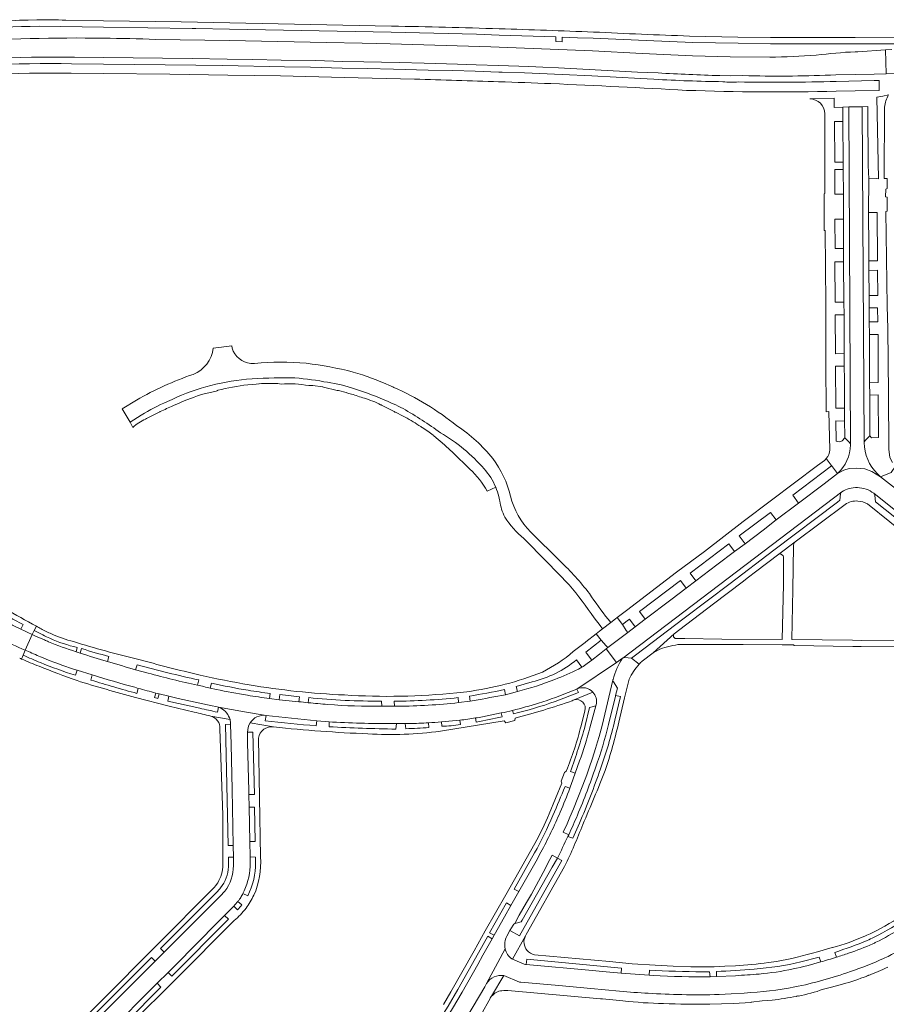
# Model space of a CAD drawing. Extents: x 148869 to 161638, y 453607 to 469810.
# Tile 140 of 256: x 153427 to 153705, y 462414 to 462729. Entities that reach past the tile are written whole.
import ezdxf

# ---------------------------------------------------------------- set-up
doc = ezdxf.new("R2010")
doc.units = 0
doc.layers.add('B-RO-VH-VERHARDING_ASFALT-GV', color=251, linetype='CONTINUOUS', lineweight=18)
doc.layers.add('B-RO-VH-VERHARDING_GRASBETONSTEEN-GV', color=251, linetype='CONTINUOUS', lineweight=18)

msp = doc.modelspace()

# ---------------------------------------------------------------- linework, layer by layer
at = {"layer": 'B-RO-VH-VERHARDING_ASFALT-GV'}
for points in [[(153432.79, 462729.47, 0.019486), (153388.6, 462726.47)], [(153442.04, 462729.34, 0.01373), (153432.79, 462729.47)], [(153388.97, 462724.51, -0.021159), (153433.49, 462727.42)], [(153580.88, 462726.58, 0.002524), (153546.41, 462727.44)], [(153611.05, 462725.54, 0.002254), (153580.88, 462726.58)], [(153454.15, 462723.58, 0.018096), (153407.12, 462722.44)], [(153470.89, 462723.17, 0.006392), (153454.15, 462723.58)], [(153641.82, 462724.24, -0.004063), (153611.05, 462725.54)], [(153390.13, 462714.82, -0.031295), (153444.83, 462717.49)], [(153682.4, 462718.13, -0.015159), (153667.5, 462717.5)], [(153694.9, 462719.21, 0.020732), (153682.4, 462718.13)], [(153443.89, 462715.4, 0.030702), (153390.37, 462712.85)], [(153390.45, 462709.77, -0.030847), (153443.75, 462712.35)], [(153553.77, 462710.47, -0.001264), (153580.67, 462709.62)], [(153652.49, 462709.63, -0.010341), (153630.35, 462710.42)], [(153631.73, 462712.44, 0.007668), (153651.55, 462711.6)], [(153660.81, 462711.55, 0.017993), (153688.71, 462711.85)], [(153580.67, 462709.62, -0.000777), (153597.42, 462709.03)], [(153597.42, 462709.03, -0.003179), (153640.83, 462706.87)], [(153657.47, 462709.56, -0.049458), (153652.49, 462709.63)], [(153688.77, 462709.72, -0.01099), (153657.47, 462709.56)], [(153640.83, 462706.87, 0.01524), (153688.79, 462706.6)], [(153680.36, 462704.11, -0.412708), (153685.12, 462699.39)], [(153704.24, 462701.5, -0.093873), (153705.57, 462705.45)], [(153489.3, 462624.31, -0.270223), (153482.86, 462615.96)], [(153501.28, 462619.47, -0.301334), (153495.32, 462624.33)], [(153519.07, 462619.49, 0.047633), (153502.53, 462619.47)], [(153534.12, 462616.7, 0.031765), (153519.07, 462619.49)], [(153482.86, 462615.96, 0.048317), (153464.73, 462607.72)], [(153545.76, 462612.39, 0.033965), (153534.12, 462616.7)], [(153474.58, 462607.23, -0.092136), (153499.98, 462614.38)], [(153499.98, 462614.38, -0.019542), (153514.1, 462614.86)], [(153514.1, 462614.86, -0.039824), (153524.7, 462613.58)], [(153524.7, 462613.58, -0.050417), (153533.58, 462611.61)], [(153533.58, 462611.61, -0.024884), (153543.74, 462607.93)], [(153547.08, 462611.79, 0.004614), (153545.76, 462612.39)], [(153567.33, 462599.5, 0.0649), (153547.08, 462611.79)], [(153466.23, 462602.89, -0.035519), (153474.58, 462607.23)], [(153543.74, 462607.93, -0.016172), (153550.1, 462605.01)], [(153550.1, 462605.01, -0.022133), (153562.07, 462597.28)], [(153562.07, 462597.28, -0.083357), (153576.01, 462585.68)], [(153578.77, 462589, 0.078957), (153567.33, 462599.5)], [(153690.68, 462594.72, -0.302607), (153688.73, 462594.61)], [(153693.37, 462593.52, 0.172076), (153693.09, 462594.12)], [(153693.09, 462594.12, -0.172076), (153693.37, 462593.52)], [(153697.79, 462594.11, -0.195801), (153698.04, 462594.75)], [(153698.04, 462594.75, 0.195801), (153697.79, 462594.11)], [(153686.71, 462591.84, -0.152434), (153685.62, 462589.04)], [(153689.19, 462584.26, 0.207303), (153693.38, 462593.37)], [(153693.38, 462593.37, -0.207303), (153689.19, 462584.26)], [(153697.86, 462592.77, 0.199292), (153703, 462583.18)], [(153703, 462583.18, -0.199292), (153697.86, 462592.77)], [(153584.49, 462577, 0.103505), (153578.77, 462589)], [(153685.62, 462589.04, -0.043895), (153685, 462588.38)], [(153576.01, 462585.68, -0.088504), (153579.75, 462579.85)], [(153579.75, 462579.85, -0.040224), (153580.73, 462576.82)], [(153690.54, 462578.37, 0.19479), (153690.18, 462577.68)], [(153690.18, 462577.68, -0.19479), (153690.54, 462578.37)], [(153695.59, 462579.72, 0.147207), (153690.54, 462578.37)], [(153690.54, 462578.37, -0.147207), (153695.59, 462579.72)], [(153700.79, 462577.89, 0.155643), (153695.59, 462579.72)], [(153695.59, 462579.72, -0.155643), (153700.79, 462577.89)], [(153581.02, 462575.38, 0.07432), (153582.63, 462570.28)], [(153590.97, 462565.49, -0.139143), (153584.49, 462577)], [(153691.62, 462574.35, -0.161286), (153695.75, 462575.41)], [(153695.75, 462575.41, -0.118748), (153698.78, 462574.47)], [(153701.11, 462577.21, 0.172443), (153700.79, 462577.89)], [(153700.79, 462577.89, -0.172443), (153701.11, 462577.21)], [(153582.63, 462570.28, 0.069057), (153588.72, 462563.39)], [(153675.11, 462560.91, -0.276587), (153675.64, 462562.31)], [(153609.74, 462545.8, 0.03839), (153600.43, 462556.11)], [(153670.45, 462558.44, -0.44032), (153671.91, 462557.38)], [(153603.28, 462548.57, -0.024026), (153611.3, 462538.02)], [(153615.72, 462537.6, -0.0165), (153609.74, 462545.8)], [(153432.63, 462535.32, -0.002212), (153422.66, 462540.93)], [(153427.68, 462534.35, -0.014153), (153422.31, 462537.18)], [(153423.19, 462538.7, 0.009246), (153428.39, 462535.9)], [(153427.68, 462534.35, -0.010589), (153431.26, 462532.73)], [(153431.26, 462532.73, 0.010589), (153427.68, 462534.35)], [(153434.12, 462534.49, -0.000798), (153432.63, 462535.32)], [(153437.47, 462532.88, -0.018781), (153434.12, 462534.49)], [(153420.93, 462531.65, 0.029259), (153429.04, 462527.66)], [(153429.04, 462527.66, -0.029259), (153420.93, 462531.65)], [(153434.74, 462532.53, 0.01363), (153436.93, 462531.48)], [(153436.51, 462530.39, -0.003045), (153435.28, 462530.93)], [(153436.93, 462531.48, 0.051647), (153445.75, 462528.55)], [(153444.54, 462530.4, -0.037874), (153437.47, 462532.88)], [(153637.44, 462531.38, -0.56263), (153636.85, 462532.86)], [(153445.35, 462527.17, -0.02592), (153436.51, 462530.39)], [(153465.02, 462524.84, -0.019638), (153444.54, 462530.4)], [(153447.14, 462528.16, 0.004003), (153455.87, 462525.61)], [(153632.34, 462527.99, -0.072711), (153638.96, 462529.52)], [(153427.29, 462525.1, 0.001969), (153427.9, 462524.84)], [(153427.9, 462524.84, 0.004809), (153433.49, 462522.53)], [(153433.93, 462523.68, -0.011051), (153428.43, 462526.09)], [(153430.08, 462527.24, 0.008542), (153434.55, 462525.3)], [(153434.55, 462525.3, 0.019073), (153444.56, 462521.62)], [(153455.38, 462524.04, -0.008149), (153446.67, 462526.74)], [(153485.05, 462519.72, -0.012587), (153465.02, 462524.84)], [(153591.42, 462517.52, 0.114057), (153605.64, 462524.61)], [(153604.59, 462527.21, -0.053753), (153594.7, 462520.66)], [(153620.38, 462525.06, 0.091676), (153617.32, 462518.25)], [(153617.32, 462518.25, -0.091676), (153620.38, 462525.06)], [(153620.5, 462525.15, 0.036575), (153620.38, 462525.06)], [(153620.38, 462525.06, -0.036575), (153620.5, 462525.15)], [(153621.09, 462525.34, 0.139196), (153620.5, 462525.15)], [(153620.5, 462525.15, -0.139196), (153621.09, 462525.34)], [(153433.49, 462522.53, 0.010223), (153445.65, 462517.92)], [(153445.12, 462519.65, -0.022361), (153433.93, 462523.68)], [(153464.43, 462521.4, -0.00185), (153455.38, 462524.04)], [(153455.38, 462524.04, 0.00185), (153464.43, 462521.4)], [(153464.87, 462522.98, 0.012013), (153484.67, 462518.13)], [(153606.26, 462521.61, -0.027812), (153598.68, 462518.31)], [(153609, 462523.37, -0.03223), (153607.28, 462522.21)], [(153607.28, 462522.21, 0.03223), (153609, 462523.37)], [(153622.44, 462518.38, -0.061415), (153625.68, 462523.16)], [(153625.68, 462523.16, -0.014972), (153626.65, 462524.2)], [(153464.85, 462513.83, -0.011278), (153450.12, 462518.11)], [(153450.51, 462519.78, 0.010539), (153464.17, 462515.78)], [(153484.29, 462516.46, -0.013698), (153468.44, 462520.31)], [(153500.76, 462516.58, -0.015667), (153485.05, 462519.72)], [(153594.7, 462520.66, -0.063002), (153570.44, 462514.37)], [(153598.68, 462518.31, -0.032135), (153586.71, 462514.43)], [(153617.27, 462518.08, 0.182831), (153617.41, 462517.5)], [(153617.41, 462517.5, -0.182831), (153617.27, 462518.08)], [(153617.32, 462518.25, 0.053749), (153617.27, 462518.08)], [(153617.27, 462518.08, -0.053749), (153617.32, 462518.25)], [(153445.65, 462517.92, 0.00875), (153464.41, 462512.52)], [(153465.26, 462515.45, 0.003865), (153470.89, 462513.95)], [(153470.89, 462513.95, -0.003865), (153465.26, 462515.45)], [(153488.32, 462515.54, -0.001706), (153484.29, 462516.46)], [(153484.29, 462516.46, 0.001706), (153488.32, 462515.54)], [(153488.7, 462517.14, 0.015455), (153500.47, 462514.83)], [(153500.21, 462513.25, -0.010905), (153490.31, 462515.1)], [(153531.32, 462513.33, -0.030105), (153500.76, 462516.58)], [(153571.3, 462512.98, 0.014678), (153582.54, 462515.04)], [(153605.75, 462515.21, -0.32838), (153610.84, 462514.28)], [(153610.84, 462514.28, 0.32838), (153605.75, 462515.21)], [(153507.33, 462512.18, -0.007849), (153500.21, 462513.25)], [(153500.47, 462514.83, 0.009192), (153507.53, 462513.8)], [(153519.85, 462512.49, 0.029182), (153543.18, 462511.38)], [(153567.28, 462514.04, -0.041936), (153531.32, 462513.33)], [(153547.27, 462511.33, 0.023491), (153567.67, 462512.47)], [(153582.88, 462513.42, -0.001598), (153572.87, 462511.54)], [(153593.47, 462510.68, 0.01454), (153604.28, 462514.62)], [(153604.88, 462511.74, -0.584687), (153608.33, 462508.29)], [(153610.84, 462514.28, -0.258286), (153611.89, 462510.18)], [(153611.89, 462510.18, 0.258286), (153610.84, 462514.28)], [(153490.6, 462507.81, 0.013288), (153484.95, 462509.06)], [(153490.16, 462509.62, -0.03353), (153490.95, 462509.42)], [(153490.95, 462509.42, -0.032097), (153491.7, 462509.11)], [(153491.7, 462509.11, 0.032097), (153490.95, 462509.42)], [(153491.7, 462509.11, -0.21191), (153494.65, 462505.47)], [(153494.65, 462505.47, 0.21191), (153491.7, 462509.11)], [(153519.73, 462510.86, -0.001357), (153516.74, 462511.16)], [(153516.74, 462511.16, 0.001357), (153519.73, 462510.86)], [(153525.9, 462510.3, -0.003231), (153519.73, 462510.86)], [(153543.24, 462509.72, -0.023997), (153525.9, 462510.3)], [(153567.84, 462510.88, -0.027254), (153548.39, 462509.75)], [(153585.12, 462508.41, 0.014376), (153593.47, 462510.68)], [(153598.75, 462511.23, -0.023351), (153585.39, 462507.26)], [(153585.93, 462505.88, 0.017162), (153604.22, 462511.46)], [(153604.22, 462511.46, -0.063433), (153604.88, 462511.74)], [(153483.19, 462507.84, -0.012701), (153488.47, 462506.53)], [(153488.47, 462506.53, -0.377689), (153491.41, 462502.54)], [(153494.65, 462505.47, -0.067522), (153494.85, 462503.95)], [(153494.85, 462503.95, 0.067522), (153494.65, 462505.47)], [(153501.09, 462504.37, -0.289553), (153506.18, 462506.81)], [(153506.18, 462506.81, 0.289553), (153501.09, 462504.37)], [(153506.18, 462506.81, 0.009727), (153522.42, 462505.08)], [(153568.3, 462505.25, 0.010001), (153573.3, 462505.97)], [(153573.3, 462505.97, -0.010001), (153568.3, 462505.25)], [(153573.3, 462505.97, 0.004513), (153575.49, 462506.34)], [(153581.78, 462506.33, -0.016543), (153573.5, 462504.66)], [(153581.49, 462507.57, 0.006387), (153585.12, 462508.41)], [(153585.12, 462508.41, -0.006387), (153581.49, 462507.57)], [(153501.09, 462504.37, 0.149968), (153500.28, 462501.39)], [(153500.28, 462501.39, -0.149968), (153501.09, 462504.37)], [(153503.75, 462499.55, -0.416096), (153508.62, 462503.09)], [(153522.28, 462503.49, -0.011427), (153505.92, 462505.06)], [(153508.62, 462503.09, 0.016885), (153538.82, 462500.9)], [(153547.76, 462502.41, -0.01067), (153526.39, 462503.16)], [(153527.52, 462504.67, 0.012892), (153547.92, 462504.15)], [(153558.36, 462502.9, -0.015826), (153550.96, 462502.53)], [(153552.09, 462504.19, 0.009448), (153558.23, 462504.42)], [(153558.23, 462504.42, 0.006069), (153562.34, 462504.71)], [(153562.34, 462504.71, -0.006069), (153558.23, 462504.42)], [(153568.43, 462503.93, -0.054578), (153562.49, 462503.37)], [(153607.06, 462503.47, -0.04046), (153602.32, 462488.98)], [(153603.64, 462488.82, 0.021179), (153608.39, 462503.55)], [(153609.92, 462502.83, -0.022449), (153606.6, 462492.22)], [(153611.76, 462490.3, 0.028317), (153615.88, 462503.93)], [(153617.94, 462505.29, -0.026105), (153613.28, 462489.66)], [(153614.82, 462489.18, 0.022101), (153619.18, 462504.66)], [(153538.82, 462500.9, 0.047349), (153562.03, 462501.72)], [(153605.9, 462474.84, 0.021211), (153611.76, 462490.3)], [(153605.22, 462488.28, -0.007712), (153603.5, 462483.5)], [(153603.5, 462483.5, 0.007712), (153605.22, 462488.28)], [(153613.28, 462489.66, -0.019612), (153606.55, 462472.33)], [(153607.62, 462471.91, 0.008859), (153614.82, 462489.18)], [(153598.04, 462474.76, 0.009744), (153601.97, 462484.08)], [(153603.5, 462483.5, -0.012147), (153600.4, 462475.83)], [(153592.19, 462462.77, 0.025689), (153598.04, 462474.76)], [(153596.83, 462475.24, -0.030001), (153592.29, 462465.8)], [(153600.4, 462475.83, -0.019828), (153594.23, 462462.97)], [(153603.11, 462468.58, 0.006913), (153605.9, 462474.84)], [(153601.81, 462458.44, 0.021686), (153607.62, 462471.91)], [(153602.83, 462467.99, -0.00756), (153599.48, 462461.14)], [(153599.48, 462461.14, 0.00756), (153602.83, 462467.99)], [(153502.27, 462449.22, 0.128792), (153504.39, 462461.48)], [(153492.34, 462458.18, -0.143625), (153490.3, 462452.63)], [(153491.62, 462451.58, 0.152933), (153494.14, 462458.37)], [(153495.72, 462458.73, -0.173073), (153492.95, 462450.52)], [(153499.16, 462450.67, 0.118834), (153501.13, 462459.6)], [(153502.81, 462459.76, -0.129023), (153500.32, 462449.04)], [(153490.3, 462452.63, -0.02806), (153489.56, 462451.72)], [(153490.73, 462450.55, 0.028192), (153491.62, 462451.58)], [(153492.95, 462450.52, -0.033698), (153491.81, 462449.23)], [(153498.42, 462449.11, -0.021976), (153497.7, 462447.92)], [(153497.7, 462447.92, 0.021976), (153498.42, 462449.11)], [(153498.78, 462449.81, -0.013021), (153498.42, 462449.11)], [(153498.42, 462449.11, 0.013021), (153498.78, 462449.81)], [(153498.78, 462449.81, 0.011915), (153499.16, 462450.67)], [(153499.77, 462445.1, 0.049688), (153502.27, 462449.22)], [(153495.87, 462445.74, -0.01546), (153494.43, 462444.26)], [(153494.43, 462444.26, 0.01546), (153495.87, 462445.74)], [(153495.87, 462445.74, 0.014174), (153497.16, 462447.24)], [(153498.44, 462446.16, -0.002783), (153497.1, 462444.59)], [(153497.7, 462447.92, -0.005503), (153497.16, 462447.24)], [(153497.16, 462447.24, 0.005503), (153497.7, 462447.92)], [(153495.96, 462441.1, 0.057453), (153499.77, 462445.1)], [(153711.13, 462443.63, -0.045008), (153700.13, 462437.13)], [(153585.29, 462439.68, -0.212844), (153585.89, 462440.17)], [(153700.78, 462435.74, 0.036494), (153711.94, 462442.31)], [(153583.34, 462436.15, 0.183036), (153582.78, 462432.08)], [(153582.78, 462432.08, -0.183036), (153583.34, 462436.15)], [(153589.79, 462431.58, -0.306282), (153589.26, 462436.19)], [(153589.26, 462436.19, -0.031214), (153589.52, 462436.63)], [(153698.12, 462436.22, -0.041313), (153687.58, 462432.49)], [(153700.13, 462437.13, -0.008118), (153698.12, 462436.22)], [(153709.43, 462438.67, -0.034754), (153701.52, 462434.18)], [(153688.32, 462430.95, 0.023235), (153698.73, 462434.75)], [(153700.48, 462433.69, -0.023841), (153692.77, 462430.66)], [(153698.73, 462434.75, 0.006475), (153700.78, 462435.74)], [(153701.52, 462434.18, -0.003877), (153700.48, 462433.69)], [(153704.32, 462429.14, 0.038466), (153712.72, 462433.92)], [(153712.72, 462433.92, -0.038466), (153704.32, 462429.14)], [(153582.78, 462432.08, 0.171314), (153584.86, 462428.82)], [(153584.86, 462428.82, -0.171314), (153582.78, 462432.08)], [(153592.15, 462430.16, -0.179218), (153589.79, 462431.58)], [(153682.79, 462431.09, -0.023821), (153669.61, 462428.02)], [(153692.77, 462430.66, -0.003596), (153688.83, 462429.39)], [(153427.9, 462395.74, -0.026466), (153389.74, 462427.44)], [(153667.06, 462427.65, -0.014661), (153656.49, 462426.63)], [(153662.54, 462425.56, 0.034979), (153677.48, 462427.88)], [(153683.82, 462427.86, -0.019), (153674.96, 462425.63)], [(153688.83, 462429.39, -0.004764), (153683.82, 462427.86)], [(153683.82, 462427.86, 0.004764), (153688.83, 462429.39)], [(153693.31, 462424.81, 0.026275), (153703.98, 462428.98)], [(153703.98, 462428.98, -0.026275), (153693.31, 462424.81)], [(153582.39, 462423.49, 0.303552), (153576.8, 462420.97)], [(153576.8, 462420.97, -0.303552), (153582.39, 462423.49)], [(153648.47, 462423.13, -0.016055), (153630.15, 462423.53)], [(153630.83, 462425.14, 0.010467), (153648.22, 462424.72)], [(153650.42, 462424.83, 0.008588), (153662.54, 462425.56)], [(153664.07, 462424, -0.004805), (153656.58, 462423.47)], [(153674.96, 462425.63, -0.030189), (153664.07, 462424)], [(153675.51, 462419.86, 0.035439), (153693.31, 462424.81)], [(153693.31, 462424.81, -0.035439), (153675.51, 462419.86)], [(153699.1, 462423.49, 0.008407), (153705.29, 462426.2)], [(153690.84, 462420.75, 0.020592), (153698.65, 462423.35)], [(153578.44, 462416.94, -0.189245), (153581.72, 462418.66)], [(153619.42, 462418.55, 0.011093), (153628.61, 462417.84)], [(153628.61, 462417.84, -0.011093), (153619.42, 462418.55)], [(153628.61, 462417.84, 0.012157), (153639.31, 462417.41)], [(153639.31, 462417.41, -0.012157), (153628.61, 462417.84)], [(153639.31, 462417.41, 0.023432), (153651.3, 462417.5)], [(153651.3, 462417.5, -0.023432), (153639.31, 462417.41)], [(153659.36, 462417.93, 0.033992), (153675.51, 462419.86)], [(153675.51, 462419.86, -0.033992), (153659.36, 462417.93)], [(153676.59, 462416.94, 0.038844), (153684.68, 462419.13)], [(153620.5, 462415.42, 0.025748), (153633.47, 462414.59)], [(153633.47, 462414.59, 0.019215), (153648.36, 462414.38)], [(153668.23, 462415.61, 0.008165), (153676.07, 462416.84)]]:
    msp.add_lwpolyline(points, format="xyb", dxfattribs=at)
at = {"layer": 'B-RO-VH-VERHARDING_ASFALT-GV', "flags": 128}
for points in [[(153454.17, 462729.16), (153442.04, 462729.34)], [(153433.49, 462727.42), (153454.16, 462727.11), (153482.56, 462726.68), (153483.4, 462726.67), (153483.7, 462726.67), (153494.45, 462726.46), (153546.27, 462725.5), (153573.64, 462724.8), (153580.86, 462724.57), (153599.01, 462723.98), (153598.99, 462722.5), (153600.99, 462722.42), (153601.01, 462723.91), (153605.91, 462723.73), (153610.96, 462723.54), (153627.89, 462722.78), (153642.87, 462722.23), (153657.35, 462721.92), (153667.71, 462721.76), (153694.9, 462721.77), (153713.66, 462721.78)], [(153546.41, 462727.44), (153478.97, 462728.79), (153454.17, 462729.16)], [(153667.5, 462717.5), (153654.87, 462717.64), (153642.72, 462717.87), (153626.67, 462718.68), (153610.76, 462719.49), (153580.81, 462720.72), (153578.18, 462720.82), (153545.89, 462721.79), (153537, 462721.95), (153525.57, 462722.17), (153494.38, 462722.82), (153470.89, 462723.17)], [(153713.65, 462723.84), (153694.89, 462723.82), (153667.72, 462723.8), (153657.27, 462723.94), (153641.82, 462724.24)], [(153688.71, 462711.85), (153694.91, 462711.95), (153700.96, 462712.04), (153704.8, 462712.13), (153704.6, 462719.84), (153695.75, 462719.25), (153695.33, 462719.23), (153694.9, 462719.21)], [(153706.63, 462719.97), (153704.6, 462719.84), (153704.8, 462712.13), (153713.89, 462712.32), (153716.93, 462712.39), (153722.21, 462712.43), (153749.82, 462713.14), (153766.85, 462713.45), (153773.07, 462713.56), (153789.36, 462713.85), (153794.37, 462713.94), (153797.64, 462714), (153798.84, 462714.02), (153813.33, 462714.28), (153833.86, 462714.65), (153848.31, 462714.91), (153858.04, 462715.09), (153857.98, 462718.26), (153849.79, 462718.1)], [(153444.83, 462717.49), (153454.13, 462717.38), (153482.5, 462717.03), (153493.69, 462716.85), (153502, 462716.7), (153511.01, 462716.58), (153522.03, 462716.38), (153530.69, 462716.14), (153537.54, 462716.03), (153548.82, 462715.77), (153556.78, 462715.52), (153567.45, 462715.24), (153573.5, 462715.07), (153580.59, 462714.83), (153590.36, 462714.47), (153594.83, 462714.26), (153599.84, 462714.07), (153611.58, 462713.41), (153625.12, 462712.74), (153631.73, 462712.44)], [(153547.03, 462713.65), (153538.61, 462713.87), (153530.55, 462714.02), (153520.47, 462714.33), (153512.07, 462714.42), (153492.37, 462714.84), (153483.66, 462714.9), (153454.13, 462715.27), (153443.89, 462715.4)], [(153630.35, 462710.42), (153626.11, 462710.65), (153610.53, 462711.5), (153601.07, 462711.91), (153588.98, 462712.43), (153581.78, 462712.65), (153580.71, 462712.69), (153573.14, 462712.98), (153566.05, 462713.19), (153558.08, 462713.38), (153558.06, 462713.38), (153547.03, 462713.65)], [(153443.75, 462712.35), (153454.11, 462712.23), (153475.39, 462712), (153493.9, 462711.7), (153510.78, 462711.47), (153531.26, 462711.02), (153553.77, 462710.47)], [(153651.55, 462711.6), (153654.85, 462711.55), (153658.82, 462711.59), (153660.81, 462711.55)], [(153688.79, 462706.6), (153694.87, 462706.72), (153702.55, 462706.87), (153702.49, 462710.01), (153700.99, 462710.02), (153688.77, 462709.72)], [(153691.1, 462665.62), (153691.08, 462673.66), (153688.35, 462673.68), (153688.31, 462681.56), (153691.03, 462681.58), (153691.02, 462682.94), (153691.02, 462683.91), (153688.3, 462683.83), (153688.22, 462696.92), (153690.93, 462696.89), (153690.93, 462700.38), (153690.9, 462701.23), (153690.91, 462701.49), (153688.1, 462701.43), (153688.11, 462704.32), (153680.36, 462704.11)], [(153705.57, 462705.45), (153703.67, 462705.05), (153701.78, 462704.65), (153702.35, 462678.58), (153701.84, 462678.6), (153699.18, 462678.56)], [(153693.37, 462593.52), (153692.82, 462701.54), (153690.91, 462701.49), (153690.9, 462701.23), (153690.93, 462700.38), (153690.93, 462696.89), (153691.02, 462683.91), (153691.02, 462682.94), (153691.03, 462681.58), (153691.08, 462673.66), (153691.1, 462665.62), (153691.17, 462657.39), (153691.16, 462656.2), (153691.17, 462652.03), (153691.24, 462639.1), (153691.28, 462635.05), (153691.33, 462632.85), (153691.34, 462622.59), (153691.37, 462618.6), (153691.4, 462614.32), (153691.44, 462605.11), (153691.47, 462601.02)], [(153697.86, 462592.77), (153697.79, 462594.07), (153697.79, 462594.11), (153697.05, 462701.63), (153692.82, 462701.54)], [(153692.82, 462701.54), (153693.37, 462593.52), (153693.38, 462593.41), (153693.38, 462593.37)], [(153699.17, 462667.73), (153699.18, 462678.56), (153699.06, 462682.78), (153698.94, 462700.88), (153698.96, 462701.67), (153697.05, 462701.63), (153697.79, 462594.11)], [(153706.81, 462587.73), (153706, 462589.3), (153705.62, 462592), (153705.51, 462609.87), (153705.34, 462630.63), (153705.13, 462637.8), (153704.92, 462653.11), (153704.68, 462668.12), (153705.1, 462668.21), (153705.15, 462672.64), (153704.6, 462672.79), (153704.63, 462675.24), (153705.13, 462675.47), (153705.1, 462678.6), (153704.16, 462678.62), (153704.24, 462701.5)], [(153685.12, 462699.39), (153685.15, 462673.83), (153684.93, 462673.77), (153684.93, 462661.96), (153685.2, 462661.97), (153685.44, 462638.54), (153685.46, 462619.79), (153685.58, 462603.99), (153686.4, 462604.02), (153686.71, 462591.84)], [(153699.18, 462678.56), (153699.17, 462667.73), (153701.89, 462667.73), (153702, 462652.3), (153699.28, 462652.28), (153699.28, 462649.24), (153702.05, 462649.27), (153702.07, 462641.25), (153699.32, 462641.25), (153699.36, 462637.23), (153702.04, 462637.24), (153702.1, 462632.78), (153699.39, 462632.77), (153699.4, 462628.76), (153702.17, 462628.71), (153702.23, 462613.32), (153699.45, 462613.29), (153699.52, 462609.26), (153702.26, 462609.37), (153702.32, 462595.74), (153700.08, 462595.68), (153699.57, 462596.26), (153698.04, 462594.75)], [(153698.04, 462594.75), (153699.57, 462596.26), (153699.55, 462597.43), (153699.52, 462609.26), (153699.45, 462613.29), (153699.44, 462614.48), (153699.4, 462628.76), (153699.39, 462632.77), (153699.35, 462633.98), (153699.36, 462637.23), (153699.32, 462641.25), (153699.28, 462649.24), (153699.28, 462652.28), (153699.2, 462656.52), (153699.17, 462667.73)], [(153688.73, 462594.61), (153688.64, 462601.06), (153691.47, 462601.02), (153691.44, 462605.11), (153688.67, 462605.12), (153688.54, 462618.59), (153691.37, 462618.6), (153691.34, 462622.59), (153688.51, 462622.56), (153688.45, 462635), (153691.28, 462635.05), (153691.24, 462639.1), (153688.44, 462639.04), (153688.37, 462651.95), (153691.17, 462652.03), (153691.16, 462656.2), (153688.44, 462656.25), (153688.39, 462665.63), (153691.1, 462665.62)], [(153495.32, 462624.33), (153495.23, 462625.1), (153493.52, 462624.88), (153492.63, 462624.76), (153491.94, 462624.67), (153489.3, 462624.31)], [(153502.53, 462619.47), (153501.28, 462619.47)], [(153464.73, 462607.72), (153460.08, 462604.97), (153462.66, 462600.66), (153466.23, 462602.89)], [(153691.47, 462601.02), (153691.51, 462596.28), (153691.52, 462595.65), (153693.09, 462594.12)], [(153693.09, 462594.12), (153691.52, 462595.65), (153690.68, 462594.72)], [(153697.79, 462594.11), (153697.79, 462594.07), (153697.86, 462592.77)], [(153693.38, 462593.37), (153693.38, 462593.41), (153693.37, 462593.52)], [(153685, 462588.38), (153682.84, 462586.83), (153668.02, 462575.66), (153659.04, 462568.83), (153646.58, 462559.29), (153637.6, 462552.62), (153621.63, 462540.39), (153621.22, 462540.07), (153618.65, 462538.11), (153620.34, 462535.89), (153621.84, 462537.08), (153622.54, 462537.64), (153624.42, 462535.19), (153627.59, 462537.58), (153625.78, 462540.06), (153638.88, 462549.97), (153640.73, 462547.51)], [(153640.73, 462547.51), (153643.86, 462549.89), (153642.06, 462552.37), (153654.38, 462561.71), (153656.25, 462559.25), (153659.6, 462561.76), (153657.66, 462564.3), (153667.69, 462571.79), (153669.56, 462569.35), (153676.68, 462574.74), (153674.85, 462577.24), (153687.31, 462586.68), (153687.57, 462586.34), (153687.15, 462586.92), (153685.62, 462589.04)], [(153685.62, 462589.04), (153687.15, 462586.92), (153687.57, 462586.34), (153689.19, 462584.26)], [(153708.68, 462578.68), (153703, 462583.18), (153700.2, 462584.86), (153697.94, 462585.71), (153695.42, 462585.98), (153692.93, 462585.8), (153691.18, 462585.32), (153689.19, 462584.26), (153684.93, 462580.96), (153676.68, 462574.74), (153669.56, 462569.35), (153665.36, 462566.12), (153659.6, 462561.76), (153656.25, 462559.25), (153650.57, 462554.98), (153643.86, 462549.89)], [(153689.19, 462584.26), (153691.18, 462585.32), (153692.93, 462585.8), (153695.42, 462585.98), (153697.94, 462585.71), (153700.2, 462584.86), (153703, 462583.18)], [(153703, 462583.18), (153706.41, 462584.51), (153707.78, 462586.6)], [(153690.54, 462578.37), (153620.5, 462525.15)], [(153620.5, 462525.15), (153690.54, 462578.37)], [(153580.73, 462576.82), (153580.95, 462575.81), (153581.02, 462575.38)], [(153621.09, 462525.34), (153623.25, 462525.12), (153624.47, 462526.09), (153640.08, 462537.89), (153654.86, 462549.06), (153668.8, 462559.63), (153689.16, 462575.05), (153689.97, 462575.65), (153690.18, 462577.68)], [(153690.18, 462577.68), (153689.97, 462575.65), (153689.16, 462575.05), (153668.8, 462559.63), (153654.86, 462549.06), (153640.08, 462537.89), (153624.47, 462526.09), (153623.25, 462525.12), (153625.68, 462523.16)], [(153768.99, 462523.27), (153768.79, 462523.43), (153768.73, 462523.47), (153700.79, 462577.89)], [(153700.79, 462577.89), (153768.73, 462523.47)], [(153768.45, 462523.44), (153766.45, 462523.27), (153762.33, 462526.54), (153749.45, 462536.83), (153734.2, 462549), (153718.12, 462561.81), (153704.44, 462572.73), (153701.36, 462575.19), (153701.11, 462577.21)], [(153701.11, 462577.21), (153701.36, 462575.19), (153704.44, 462572.73), (153718.12, 462561.81), (153734.2, 462549), (153749.45, 462536.83), (153762.33, 462526.54), (153766.45, 462523.27), (153768.45, 462523.44)], [(153626.65, 462524.2), (153630.13, 462526.78), (153636.85, 462532.86), (153638.71, 462534.34), (153649.47, 462542.53), (153658.62, 462549.49), (153660.68, 462551.04), (153662.96, 462552.75), (153670.45, 462558.44), (153675.64, 462562.31), (153691.62, 462574.35)], [(153698.78, 462574.47), (153713.15, 462562.96), (153718.13, 462558.98), (153725.56, 462553.06), (153733.03, 462547.11), (153739.98, 462541.63), (153745.34, 462537.39), (153752.19, 462531.78), (153757.58, 462525.85)], [(153600.43, 462556.11), (153590.97, 462565.49)], [(153588.72, 462563.39), (153596.02, 462556.01), (153603.28, 462548.57)], [(153675.64, 462562.31), (153670.45, 462558.44)], [(153713.55, 462562.06), (153713.58, 462559.77), (153713.51, 462544.5), (153713.51, 462530.7), (153696.77, 462530.82), (153693.98, 462530.84), (153674.59, 462531.07), (153674.85, 462547.08), (153675.11, 462560.91)], [(153671.91, 462557.38), (153671.86, 462548.74), (153671.43, 462531.05), (153652.14, 462531.15), (153640.27, 462531.41), (153637.44, 462531.38)], [(153643.86, 462549.89), (153640.73, 462547.51), (153635.8, 462543.78), (153627.59, 462537.58), (153624.42, 462535.19), (153622.03, 462533.34), (153615.64, 462528.51), (153615.11, 462528.08), (153618.43, 462523.76), (153620.38, 462525.06)], [(153611.3, 462538.02), (153613.18, 462535.53), (153613.92, 462534.46), (153616.58, 462536.53), (153615.72, 462537.6)], [(153428.39, 462535.9), (153427.68, 462534.35)], [(153431.26, 462532.73), (153431.88, 462533.98), (153432.63, 462535.32)], [(153432.63, 462535.32), (153431.88, 462533.98), (153434.74, 462532.53)], [(153435.28, 462530.93), (153432.39, 462532.2), (153431.26, 462532.73), (153429.04, 462527.66), (153430.08, 462527.24)], [(153429.04, 462527.66), (153431.26, 462532.73)], [(153609, 462523.37), (153610.52, 462524.51), (153610.46, 462524.59), (153608.64, 462527.08), (153613.53, 462530.84), (153611.92, 462532.89), (153608.63, 462530.31), (153608.43, 462530.16), (153604.59, 462527.21)], [(153636.85, 462532.86), (153630.13, 462526.78), (153632.34, 462527.99)], [(153427.9, 462524.84), (153428.43, 462526.09), (153429.04, 462527.66)], [(153445.75, 462528.55), (153445.35, 462527.17), (153446.67, 462526.74), (153447.14, 462528.16)], [(153604.28, 462514.62), (153605.75, 462515.21), (153618.43, 462523.76), (153615.11, 462528.08), (153613, 462526.36), (153610.52, 462524.51), (153609, 462523.37)], [(153638.96, 462529.52), (153658.97, 462529.49), (153671.44, 462529.36), (153675.14, 462529.35), (153675.3, 462529.13), (153694.07, 462528.84), (153696.83, 462528.82), (153712.82, 462528.71), (153712.83, 462528.92), (153717.33, 462528.92), (153731.8, 462528.87), (153751.9, 462528.43)], [(153428.43, 462526.09), (153427.9, 462524.84)], [(153446.67, 462526.74), (153445.35, 462527.17)], [(153455.87, 462525.61), (153455.38, 462524.04)], [(153605.64, 462524.61), (153607.28, 462522.21)], [(153620.38, 462525.06), (153618.43, 462523.76), (153605.75, 462515.21)], [(153625.68, 462523.16), (153623.25, 462525.12), (153621.09, 462525.34)], [(153444.56, 462521.62), (153445.67, 462521.28), (153450.51, 462519.78)], [(153450.12, 462518.11), (153450.51, 462519.78), (153445.67, 462521.28), (153445.12, 462519.65)], [(153464.43, 462521.4), (153464.87, 462522.98)], [(153468.44, 462520.31), (153464.43, 462521.4)], [(153607.28, 462522.21), (153606.26, 462521.61)], [(153484.67, 462518.13), (153484.29, 462516.46)], [(153602.83, 462467.99), (153603.11, 462468.58), (153601.36, 462469.38), (153602.6, 462472.1), (153603.51, 462474.19), (153604.67, 462476.92), (153606.09, 462480.41), (153607.65, 462484.43), (153608.87, 462487.76), (153609.65, 462489.99), (153610.73, 462493.15), (153611.71, 462496.24), (153612.35, 462498.36), (153612.83, 462500), (153613.8, 462503.51), (153617.27, 462518.08)], [(153617.27, 462518.08), (153613.8, 462503.51), (153612.83, 462500), (153612.35, 462498.36), (153611.71, 462496.24), (153610.73, 462493.15), (153609.65, 462489.99), (153608.87, 462487.76), (153607.65, 462484.43), (153606.09, 462480.41), (153604.67, 462476.92), (153603.51, 462474.19), (153602.6, 462472.1), (153601.36, 462469.38), (153603.11, 462468.58)], [(153619.18, 462504.66), (153620.99, 462512.45), (153622.44, 462518.38)], [(153464.17, 462515.78), (153465.26, 462515.45)], [(153465.26, 462515.45), (153464.85, 462513.83)], [(153488.32, 462515.54), (153488.7, 462517.14)], [(153490.31, 462515.1), (153488.32, 462515.54)], [(153582.54, 462515.04), (153582.88, 462513.42), (153586.71, 462514.43), (153586.31, 462516.03), (153591.42, 462517.52)], [(153605.75, 462515.21), (153606.2, 462514.13), (153598.75, 462511.23)], [(153615.88, 462503.93), (153618.05, 462512.9), (153618.12, 462513.13), (153618.69, 462515.47), (153617.41, 462517.5)], [(153617.41, 462517.5), (153618.69, 462515.47), (153618.12, 462513.13), (153619.67, 462512.79), (153617.94, 462505.29)], [(153464.41, 462512.52), (153475.17, 462509.76), (153483.19, 462507.84)], [(153484.95, 462509.06), (153474.69, 462511.34), (153475.06, 462512.92), (153471.91, 462513.69), (153471.49, 462512.24), (153470.45, 462512.51), (153470.89, 462513.95)], [(153470.89, 462513.95), (153471.91, 462513.69), (153475.06, 462512.92), (153478, 462512.25), (153488.96, 462509.88), (153490.16, 462509.62)], [(153507.53, 462513.8), (153507.33, 462512.18), (153510.41, 462511.8), (153510.57, 462513.46), (153516.93, 462512.78), (153516.74, 462511.16)], [(153516.74, 462511.16), (153511.51, 462511.7), (153510.41, 462511.8), (153507.33, 462512.18)], [(153519.73, 462510.86), (153519.85, 462512.49)], [(153570.44, 462514.37), (153567.28, 462514.04)], [(153567.67, 462512.47), (153567.84, 462510.88), (153571.56, 462511.4), (153571.3, 462512.98)], [(153586.71, 462514.43), (153582.88, 462513.42)], [(153604.88, 462511.74), (153610.84, 462514.28)], [(153610.84, 462514.28), (153604.88, 462511.74)], [(153490.95, 462509.42), (153490.6, 462507.81)], [(153490.95, 462509.42), (153499.33, 462507.98), (153506.18, 462506.81)], [(153506.18, 462506.81), (153499.33, 462507.98), (153490.95, 462509.42)], [(153543.18, 462511.38), (153543.24, 462509.72), (153547.28, 462509.72), (153547.27, 462511.33)], [(153548.39, 462509.75), (153547.28, 462509.72), (153543.24, 462509.72)], [(153572.87, 462511.54), (153571.56, 462511.4), (153567.84, 462510.88)], [(153608.39, 462503.55), (153609.78, 462509.32), (153611.81, 462509.89), (153611.89, 462510.18)], [(153611.89, 462510.18), (153611.81, 462509.89), (153609.92, 462502.83)], [(153494.65, 462505.47), (153488.47, 462506.53)], [(153488.47, 462506.53), (153494.65, 462505.47)], [(153505.92, 462505.06), (153506.18, 462506.81)], [(153562.03, 462501.72), (153582.49, 462505), (153582.94, 462504.45), (153585.9, 462505.2), (153585.93, 462505.88)], [(153573.5, 462504.66), (153573.3, 462505.97)], [(153575.49, 462506.34), (153581.49, 462507.57)], [(153581.49, 462507.57), (153581.78, 462506.33)], [(153585.39, 462507.26), (153585.12, 462508.41)], [(153608.33, 462508.29), (153607.06, 462503.47)], [(153491.41, 462502.54), (153492.3, 462474.89), (153492.34, 462458.18)], [(153494.14, 462458.37), (153494.12, 462461.43), (153495.73, 462461.45), (153495.68, 462465.18), (153494.09, 462465.1), (153493.17, 462503.91), (153494.85, 462503.95)], [(153494.85, 462503.95), (153495, 462497.53), (153495.29, 462483.05), (153495.68, 462465.18), (153495.73, 462461.45), (153495.72, 462458.73)], [(153508.62, 462503.09), (153501.09, 462504.37)], [(153501.09, 462504.37), (153508.62, 462503.09)], [(153526.39, 462503.16), (153526.38, 462504.75), (153522.42, 462505.08), (153522.28, 462503.49)], [(153522.42, 462505.08), (153526.38, 462504.75), (153527.52, 462504.67)], [(153550.96, 462502.53), (153550.78, 462504.15), (153547.92, 462504.15), (153547.76, 462502.41)], [(153547.92, 462504.15), (153550.78, 462504.15), (153552.09, 462504.19)], [(153558.23, 462504.42), (153558.36, 462502.9)], [(153562.34, 462504.71), (153568.3, 462505.25)], [(153562.49, 462503.37), (153562.34, 462504.71)], [(153568.3, 462505.25), (153568.43, 462503.93)], [(153500.28, 462501.39), (153502, 462501.4), (153502.45, 462481.46), (153500.69, 462481.46), (153500.82, 462477.47), (153502.47, 462477.46), (153502.74, 462466.43), (153501.01, 462466.41), (153501.15, 462461.48), (153502.82, 462461.46), (153502.81, 462459.76)], [(153501.13, 462459.6), (153501.15, 462461.48), (153501.01, 462466.41), (153500.82, 462477.47), (153500.69, 462481.46), (153500.69, 462482.66), (153500.3, 462498.14), (153500.28, 462501.39)], [(153504.39, 462461.48), (153503.75, 462499.55)], [(153606.6, 462492.22), (153605.22, 462488.28)], [(153602.32, 462488.98), (153601.82, 462488.56), (153600.75, 462485.71), (153600.95, 462485.08), (153596.83, 462475.24)], [(153605.22, 462488.28), (153603.64, 462488.82)], [(153601.97, 462484.08), (153603.5, 462483.5)], [(153606.55, 462472.33), (153604.44, 462467.54), (153602.83, 462467.99)], [(153592.29, 462465.8), (153582.99, 462449.38), (153576.41, 462437.8), (153572.81, 462431.48), (153565.32, 462418.35), (153563.01, 462414.3)], [(153561.96, 462406.61), (153561.91, 462406.64), (153560.6, 462407.53), (153564.48, 462413.72), (153567.61, 462419.09), (153574.19, 462430.79), (153577.17, 462436.08), (153578.59, 462435.25), (153579.25, 462436.46), (153577.8, 462437.17), (153583.22, 462446.78), (153584.6, 462445.96), (153587.11, 462450.4), (153585.67, 462451.12), (153592.19, 462462.77)], [(153594.23, 462462.97), (153592.67, 462460.17), (153587.11, 462450.4), (153584.6, 462445.96), (153582.56, 462442.33), (153579.25, 462436.46), (153578.59, 462435.25), (153575.65, 462430.06), (153573.97, 462427.1), (153568.97, 462418.24), (153565.85, 462412.92), (153563.15, 462408.52)], [(153585.89, 462440.17), (153587.3, 462442.8), (153589.65, 462446.87), (153591.18, 462449.6), (153592.69, 462452.34), (153594.92, 462456.48), (153597.09, 462460.65), (153597.79, 462462.05), (153599.48, 462461.14)], [(153599.48, 462461.14), (153600.88, 462460.36), (153587.35, 462436.24), (153584.29, 462437.9), (153583.34, 462436.15)], [(153589.52, 462436.63), (153601.81, 462458.44)], [(153427.9, 462395.74), (153432.68, 462392.37), (153449.66, 462409.45), (153469.49, 462429.25), (153470.65, 462428.1), (153473.53, 462430.99), (153472.4, 462432.13), (153490.73, 462450.55)], [(153489.56, 462451.72), (153470.86, 462432.95), (153453.43, 462415.29), (153434.59, 462396.43)], [(153491.81, 462449.23), (153486.65, 462444.12), (153474.38, 462431.84), (153473.53, 462430.99), (153470.65, 462428.1), (153462, 462419.45), (153449.66, 462407.11), (153439.4, 462396.85), (153437.14, 462394.59), (153441.08, 462390.73), (153443.57, 462393.21), (153451.1, 462400.78), (153451.84, 462401.52), (153453.07, 462402.74), (153458.07, 462407.72), (153460.41, 462410.08), (153466.12, 462415.83), (153471.34, 462421.04), (153474.83, 462424.51), (153477.05, 462426.78), (153490.75, 462440.57), (153492.92, 462442.72), (153494.43, 462444.26)], [(153500.32, 462449.04), (153498.78, 462449.81)], [(153497.1, 462444.59), (153495.87, 462445.74)], [(153497.16, 462447.24), (153498.44, 462446.16)], [(153494.43, 462444.26), (153492.92, 462442.72), (153494.17, 462441.57), (153475.99, 462423.3), (153474.83, 462424.51), (153471.34, 462421.04), (153472.49, 462419.85), (153461.65, 462408.84)], [(153444.76, 462389.85), (153447.47, 462392.78), (153462.82, 462407.94), (153477.14, 462422.25), (153495.96, 462441.1)], [(153583.34, 462436.15), (153584.29, 462437.9), (153585.29, 462439.68)], [(153584.86, 462428.82), (153585.1, 462428.71), (153589.26, 462436.19)], [(153589.26, 462436.19), (153585.1, 462428.71), (153588.83, 462427.14), (153589.23, 462427.1), (153589.51, 462427.08), (153589.66, 462428.77), (153620.06, 462425.9), (153619.95, 462424.27), (153628.93, 462423.63), (153629.02, 462425.2), (153630.83, 462425.14)], [(153570.54, 462410.15), (153576.21, 462419.86), (153576.8, 462420.97), (153580.42, 462427.66), (153582.78, 462432.08)], [(153582.78, 462432.08), (153580.42, 462427.66), (153576.8, 462420.97)], [(153656.49, 462426.63), (153653.14, 462426.48), (153649.75, 462426.28), (153648.01, 462426.31), (153642.27, 462426.33), (153636.54, 462426.51), (153630.81, 462426.86), (153623.41, 462427.29), (153616.14, 462427.97), (153592.15, 462430.16)], [(153687.58, 462432.49), (153687.52, 462432.48), (153682.82, 462431.1), (153682.79, 462431.09)], [(153688.83, 462429.39), (153688.32, 462430.95)], [(153630.15, 462423.53), (153628.93, 462423.63), (153619.95, 462424.27), (153613.92, 462424.8), (153610.75, 462425.1), (153589.51, 462427.08), (153589.23, 462427.1), (153588.83, 462427.14), (153585.1, 462428.71), (153584.86, 462428.82)], [(153669.61, 462428.02), (153667.06, 462427.65)], [(153677.48, 462427.88), (153683.37, 462429.41), (153683.82, 462427.86)], [(153703.98, 462428.98), (153704.32, 462429.14)], [(153704.32, 462429.14), (153703.98, 462428.98)], [(153648.22, 462424.72), (153648.47, 462423.13), (153650.49, 462423.21), (153650.42, 462424.83)], [(153698.65, 462423.35), (153698.64, 462423.46), (153699.02, 462423.61), (153699.1, 462423.49)], [(153576.8, 462420.97), (153576.21, 462419.86), (153570.54, 462410.15)], [(153571.83, 462405.34), (153578.03, 462416.35), (153578.01, 462416.42), (153578.44, 462416.94), (153582.39, 462423.49)], [(153619.42, 462418.55), (153610.19, 462419.38), (153599.98, 462420.31), (153587.76, 462421.37), (153587.4, 462421.42), (153582.39, 462423.49), (153578.44, 462416.94)], [(153582.39, 462423.49), (153587.4, 462421.42), (153587.76, 462421.37), (153599.98, 462420.31), (153610.19, 462419.38), (153619.42, 462418.55)], [(153656.58, 462423.47), (153650.49, 462423.21), (153648.47, 462423.13)], [(153684.68, 462419.13), (153687.23, 462419.81), (153690.76, 462420.81), (153690.84, 462420.75)], [(153581.72, 462418.66), (153582.38, 462418.73), (153582.4, 462418.7), (153583.66, 462418.69), (153613.31, 462416.11), (153613.89, 462416.06), (153617.23, 462415.74), (153620.5, 462415.42)], [(153651.3, 462417.5), (153655.12, 462417.64), (153659.36, 462417.93)], [(153659.36, 462417.93), (153655.12, 462417.64), (153651.3, 462417.5)], [(153648.36, 462414.38), (153655.74, 462414.57), (153661.54, 462414.84), (153661.59, 462414.98), (153665.11, 462415.38), (153668.23, 462415.61)], [(153676.07, 462416.84), (153676.07, 462416.92), (153676.49, 462417.02), (153676.59, 462416.94)]]:
    msp.add_lwpolyline(points, dxfattribs=at)
for points in [[(153613.53, 462530.84), (153615.15, 462529.09), (153615.64, 462528.51), (153622.03, 462533.34), (153621.55, 462533.93), (153620.34, 462535.89), (153618.65, 462538.11), (153618.06, 462537.66), (153616.58, 462536.53), (153613.92, 462534.46), (153613.01, 462533.74), (153611.92, 462532.89)], [(153599.48, 462461.14), (153597.79, 462462.05), (153597.09, 462460.65), (153594.92, 462456.48), (153592.69, 462452.34), (153591.18, 462449.6), (153589.65, 462446.87), (153587.3, 462442.8), (153585.89, 462440.17), (153587.93, 462440.73), (153588.25, 462441.24), (153597.82, 462458.22)]]:
    msp.add_lwpolyline(points, close=True, dxfattribs=at)
at = {"layer": 'B-RO-VH-VERHARDING_GRASBETONSTEEN-GV'}
for points in [[(153499.98, 462614.38, 0.092136), (153474.58, 462607.23)], [(153490.7, 462610.87, -0.03296), (153500.32, 462612.61)], [(153514.1, 462614.86, 0.019542), (153499.98, 462614.38)], [(153511.04, 462612.86, -0.057426), (153519.89, 462612.38)], [(153524.7, 462613.58, 0.039824), (153514.1, 462614.86)], [(153533.58, 462611.61, 0.050417), (153524.7, 462613.58)], [(153529.38, 462610.74, -0.007647), (153532.63, 462609.88)], [(153532.63, 462609.88, -0.0034), (153533.52, 462609.62)], [(153533.52, 462609.62, -0.010225), (153537.71, 462608.3)], [(153543.74, 462607.93, 0.024884), (153533.58, 462611.61)], [(153474.58, 462607.23, 0.035519), (153466.23, 462602.89)], [(153477.1, 462606.24, -0.006263), (153480, 462607.46)], [(153537.71, 462608.3, -0.040164), (153542.89, 462606.25)], [(153550.1, 462605.01, 0.016172), (153543.74, 462607.93)], [(153472.33, 462604.03, -0.008579), (153476.39, 462605.93)], [(153562.07, 462597.28, 0.022133), (153550.1, 462605.01)], [(153463.52, 462598.99, -0.087398), (153467.57, 462601.6)], [(153550.13, 462602.59, -0.024083), (153555.12, 462599.62)], [(153555.12, 462599.62, -0.004635), (153555.92, 462599.09)], [(153576.01, 462585.68, 0.083357), (153562.07, 462597.28)], [(153571.5, 462585.63, -0.069463), (153577.04, 462578.57)], [(153579.75, 462579.85, 0.088504), (153576.01, 462585.68)]]:
    msp.add_lwpolyline(points, format="xyb", dxfattribs=at)
at = {"layer": 'B-RO-VH-VERHARDING_GRASBETONSTEEN-GV', "flags": 128}
for points in [[(153500.32, 462612.61), (153501.83, 462612.71), (153502.99, 462612.82), (153503.88, 462612.91), (153503.9, 462612.97), (153503.98, 462612.97), (153504.77, 462612.99), (153505.08, 462613), (153509.59, 462613.02), (153509.94, 462613.01), (153511.04, 462612.86)], [(153480, 462607.46), (153483.15, 462608.65), (153484.25, 462609.07), (153485.49, 462609.53), (153485.52, 462609.53), (153485.92, 462609.58), (153490.21, 462610.6), (153490.55, 462610.73), (153490.58, 462610.74), (153490.7, 462610.77), (153490.7, 462610.87)], [(153519.89, 462612.38), (153521.13, 462612.35), (153524.25, 462611.99), (153524.35, 462611.96), (153524.57, 462611.9), (153528.99, 462610.83), (153529.27, 462610.77), (153529.38, 462610.74)], [(153467.57, 462601.6), (153467.63, 462601.62), (153467.88, 462601.78), (153471.99, 462603.86), (153472.2, 462603.96), (153472.33, 462604.03)], [(153476.39, 462605.93), (153476.75, 462606.08), (153477.1, 462606.24)], [(153542.89, 462606.25), (153542.97, 462606.22), (153543.01, 462606.2), (153543.15, 462606.13), (153547.22, 462604.03), (153547.46, 462603.89), (153547.6, 462603.82), (153550.13, 462602.59)], [(153466.23, 462602.89), (153462.66, 462600.66), (153463.52, 462598.99)], [(153555.92, 462599.09), (153556.16, 462598.92), (153557.97, 462597.74), (153559.75, 462596.52), (153559.89, 462596.36), (153559.97, 462596.27), (153563.38, 462593.36), (153563.53, 462593.16), (153563.79, 462592.93), (153565.99, 462590.95), (153571.5, 462585.63)], [(153577.04, 462578.57), (153579.75, 462579.85)]]:
    msp.add_lwpolyline(points, dxfattribs=at)

doc.saveas('drawing.dxf')
